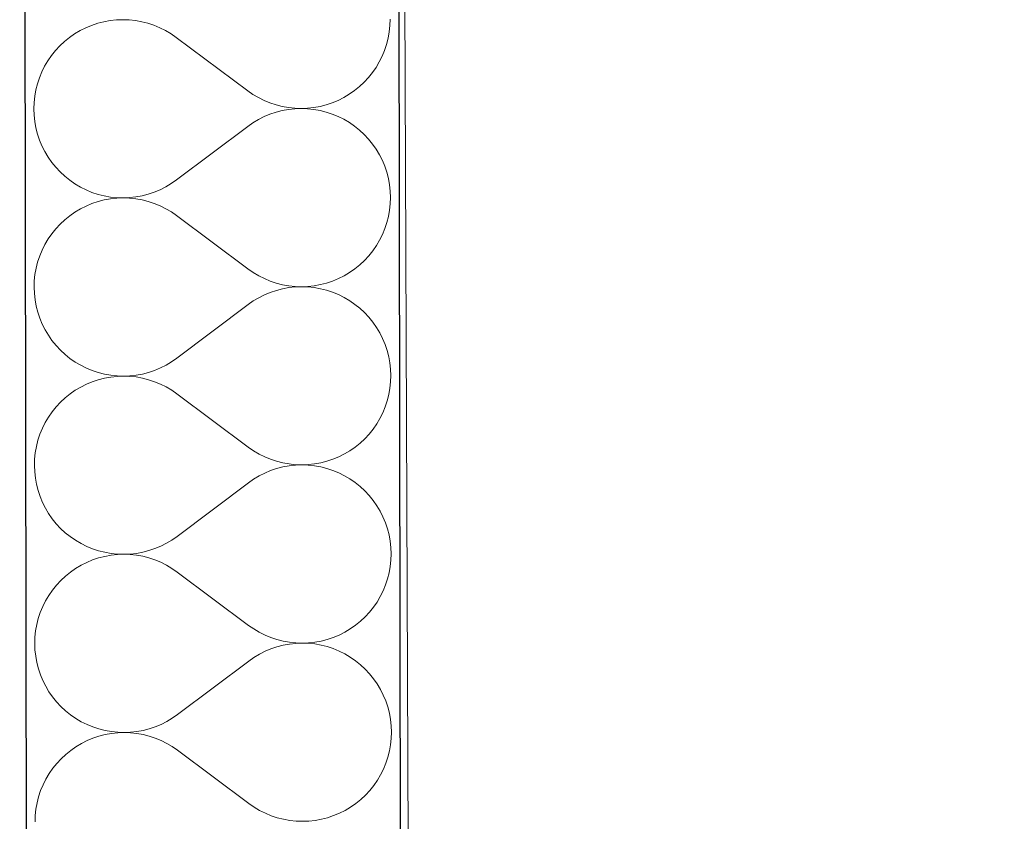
# Model space of a CAD drawing. Header units: millimetres. Extents: x -24674 to 2959, y -2716 to 20653.
# Tile 145 of 161: x -11148 to -10727, y 17276 to 17618. Entities that reach past the tile are written whole.
import ezdxf

# ---------------------------------------------------------------- set-up
doc = ezdxf.new("R2010")
doc.units = ezdxf.units.MM
doc.header["$MEASUREMENT"] = 0
doc.linetypes.add('Wipeout_Contour', pattern=[1000, 0, -1000])
for name, color, linetype in [('9._POHLED ZÁPADNÍ_1_Konstrukce - nosné', 7, 'Continuous'), ('9._POHLED ZÁPADNÍ_1_Nové_Konstrukce - nosné', 7, 'Continuous'), ('9._POHLED ZÁPADNÍ_1_Nové_Výplně - Povrchové', 7, 'Continuous'), ('9._POHLED ZÁPADNÍ_1_Nové_Výplně – Řezové', 7, 'Continuous'), ('9._POHLED ZÁPADNÍ_1_Výplně - Povrchové', 7, 'Continuous'), ('9._POHLED ZÁPADNÍ_1_VÝTAH VAR 1', 7, 'Continuous')]:
    doc.layers.add(name, color=color, linetype=linetype)

# ---------------------------------------------------------------- blocks, each defined once
blk = doc.blocks.new('*X21', base_point=(-27719.5, -6043.99))
at = {"layer": '9._POHLED ZÁPADNÍ_1_Nové_Výplně – Řezové', "color": 21, "linetype": 'Continuous', "lineweight": 20, "true_color": 0xffaaaa}
for p, q in [((-11117.34, 17616.02), (-11119.85, 17614.98)), ((-11114.76, 17616.88), (-11117.34, 17616.02)), ((-11112.12, 17617.56), (-11114.76, 17616.88)), ((-11109.45, 17618.04), (-11112.12, 17617.56)), ((-11106.74, 17618.34), (-11109.45, 17618.04)), ((-11104.02, 17618.44), (-11106.74, 17618.34)), ((-11101.31, 17618.34), (-11104.02, 17618.44)), ((-11098.6, 17618.06), (-11101.31, 17618.34)), ((-11095.92, 17617.58), (-11098.6, 17618.06)), ((-11093.29, 17616.91), (-11095.92, 17617.58)), ((-11090.7, 17616.05), (-11093.29, 17616.91)), ((-11088.19, 17615.01), (-11090.7, 17616.05)), ((-10989.86, 17615.92), (-10989.76, 17618.64)), ((-11124.62, 17612.36), (-11126.85, 17610.81)), ((-11122.28, 17613.75), (-11124.62, 17612.36)), ((-11119.85, 17614.98), (-11122.28, 17613.75)), ((-11085.75, 17613.8), (-11088.19, 17615.01)), ((-11083.41, 17612.41), (-11085.75, 17613.8)), ((-11081.18, 17610.86), (-11083.41, 17612.41)), ((-10990.62, 17610.54), (-10990.14, 17613.22)), ((-10990.14, 17613.22), (-10989.86, 17615.92)), ((-11128.97, 17609.1), (-11130.96, 17607.24)), ((-11126.85, 17610.81), (-11128.97, 17609.1)), ((-11050.66, 17588.06), (-11081.18, 17610.86)), ((-10992.14, 17605.32), (-10991.29, 17607.9)), ((-10991.29, 17607.9), (-10990.62, 17610.54)), ((-11132.81, 17605.25), (-11134.51, 17603.13)), ((-11130.96, 17607.24), (-11132.81, 17605.25)), ((-10993.18, 17602.8), (-10992.14, 17605.32)), ((-11136.06, 17600.89), (-11137.44, 17598.55)), ((-11134.51, 17603.13), (-11136.06, 17600.89)), ((-10995.78, 17598.03), (-10994.39, 17600.37)), ((-10994.39, 17600.37), (-10993.18, 17602.8)), ((-11138.66, 17596.11), (-11139.7, 17593.6)), ((-11137.44, 17598.55), (-11138.66, 17596.11)), ((-10999.03, 17593.67), (-10997.33, 17595.79)), ((-10997.33, 17595.79), (-10995.78, 17598.03)), ((-11140.55, 17591.02), (-11141.22, 17588.38)), ((-11139.7, 17593.6), (-11140.55, 17591.02)), ((-11002.87, 17589.82), (-11000.88, 17591.68)), ((-11000.88, 17591.68), (-10999.03, 17593.67)), ((-11141.22, 17588.38), (-11141.7, 17585.7)), ((-11050.66, 17588.06), (-11048.43, 17586.51)), ((-11048.43, 17586.51), (-11046.08, 17585.12)), ((-11009.56, 17585.16), (-11007.22, 17586.55)), ((-11007.22, 17586.55), (-11004.99, 17588.11)), ((-11004.99, 17588.11), (-11002.87, 17589.82)), ((-11141.98, 17582.99), (-11142.08, 17580.28)), ((-11141.7, 17585.7), (-11141.98, 17582.99)), ((-11046.08, 17585.12), (-11043.65, 17583.91)), ((-11043.65, 17583.91), (-11041.14, 17582.87)), ((-11041.14, 17582.87), (-11038.55, 17582.01)), ((-11017.08, 17582.03), (-11014.5, 17582.9)), ((-11014.5, 17582.9), (-11011.99, 17583.94)), ((-11011.99, 17583.94), (-11009.56, 17585.16)), ((-11142.08, 17580.28), (-11141.97, 17577.56)), ((-11038.55, 17578.91), (-11041.13, 17578.04)), ((-11038.55, 17582.01), (-11035.92, 17581.34)), ((-11035.91, 17579.59), (-11038.55, 17578.91)), ((-11035.92, 17581.34), (-11033.24, 17580.86)), ((-11033.24, 17580.08), (-11035.91, 17579.59)), ((-11033.24, 17580.86), (-11030.53, 17580.57)), ((-11030.53, 17580.37), (-11033.24, 17580.08)), ((-11030.53, 17580.57), (-11027.81, 17580.48)), ((-11027.81, 17580.48), (-11030.53, 17580.37)), ((-11027.81, 17580.48), (-11025.1, 17580.58)), ((-11025.1, 17580.39), (-11027.81, 17580.48)), ((-11025.1, 17580.58), (-11022.39, 17580.87)), ((-11022.39, 17580.1), (-11025.1, 17580.39)), ((-11022.39, 17580.87), (-11019.71, 17581.36)), ((-11019.71, 17579.63), (-11022.39, 17580.1)), ((-11019.71, 17581.36), (-11017.08, 17582.03)), ((-11017.07, 17578.96), (-11019.71, 17579.63)), ((-11014.49, 17578.11), (-11017.07, 17578.96)), ((-11011.98, 17577.07), (-11014.49, 17578.11)), ((-11141.97, 17577.56), (-11141.68, 17574.85)), ((-11141.68, 17574.85), (-11141.19, 17572.18)), ((-11048.4, 17574.38), (-11050.63, 17572.82)), ((-11046.07, 17575.77), (-11048.4, 17574.38)), ((-11043.64, 17576.99), (-11046.07, 17575.77)), ((-11041.13, 17578.04), (-11043.64, 17576.99)), ((-11009.54, 17575.86), (-11011.98, 17577.07)), ((-11007.2, 17574.48), (-11009.54, 17575.86)), ((-11004.96, 17572.93), (-11007.2, 17574.48)), ((-11141.19, 17572.18), (-11140.51, 17569.54)), ((-11050.63, 17572.82), (-11081.07, 17549.91)), ((-11002.84, 17571.23), (-11004.96, 17572.93)), ((-11000.84, 17569.38), (-11002.84, 17571.23)), ((-11140.51, 17569.54), (-11139.65, 17566.96)), ((-11139.65, 17566.96), (-11138.6, 17564.45)), ((-10998.98, 17567.39), (-11000.84, 17569.38)), ((-10997.27, 17565.27), (-10998.98, 17567.39)), ((-11138.6, 17564.45), (-11137.38, 17562.02)), ((-11137.38, 17562.02), (-11135.99, 17559.68)), ((-10995.72, 17563.04), (-10997.27, 17565.27)), ((-10994.32, 17560.71), (-10995.72, 17563.04)), ((-11135.99, 17559.68), (-11134.43, 17557.45)), ((-11134.43, 17557.45), (-11132.72, 17555.34)), ((-10993.1, 17558.28), (-10994.32, 17560.71)), ((-10992.06, 17555.76), (-10993.1, 17558.28)), ((-11132.72, 17555.34), (-11130.86, 17553.35)), ((-11130.86, 17553.35), (-11128.87, 17551.5)), ((-10991.19, 17553.18), (-10992.06, 17555.76)), ((-10990.51, 17550.55), (-10991.19, 17553.18)), ((-11128.87, 17551.5), (-11126.74, 17549.8)), ((-11126.74, 17549.8), (-11124.51, 17548.25)), ((-11083.3, 17548.35), (-11081.07, 17549.91)), ((-10990.03, 17547.87), (-10990.51, 17550.55)), ((-11124.51, 17548.25), (-11122.16, 17546.87)), ((-11122.16, 17546.87), (-11119.73, 17545.66)), ((-11119.73, 17545.66), (-11117.21, 17544.62)), ((-11117.21, 17544.62), (-11114.63, 17543.77)), ((-11093.16, 17543.82), (-11090.58, 17544.68)), ((-11090.58, 17544.68), (-11088.07, 17545.73)), ((-11088.07, 17545.73), (-11085.64, 17546.96)), ((-11085.64, 17546.96), (-11083.3, 17548.35)), ((-10989.73, 17545.17), (-10990.03, 17547.87)), ((-10989.63, 17542.45), (-10989.73, 17545.17)), ((-11114.62, 17540.69), (-11117.2, 17539.83)), ((-11114.63, 17543.77), (-11111.99, 17543.1)), ((-11111.99, 17541.37), (-11114.62, 17540.69)), ((-11111.99, 17543.1), (-11109.31, 17542.62)), ((-11109.31, 17541.85), (-11111.99, 17541.37)), ((-11109.31, 17542.62), (-11106.61, 17542.34)), ((-11106.61, 17542.15), (-11109.31, 17541.85)), ((-11106.61, 17542.34), (-11103.89, 17542.25)), ((-11103.89, 17542.25), (-11106.61, 17542.15)), ((-11103.89, 17542.25), (-11101.17, 17542.35)), ((-11101.17, 17542.15), (-11103.89, 17542.25)), ((-11101.17, 17542.35), (-11098.47, 17542.65)), ((-11098.46, 17541.87), (-11101.17, 17542.15)), ((-11098.47, 17542.65), (-11095.79, 17543.14)), ((-11095.79, 17541.39), (-11098.46, 17541.87)), ((-11095.79, 17543.14), (-11093.16, 17543.82)), ((-11093.15, 17540.72), (-11095.79, 17541.39)), ((-11090.57, 17539.86), (-11093.15, 17540.72)), ((-10989.72, 17539.73), (-10989.63, 17542.45)), ((-11124.49, 17536.17), (-11126.72, 17534.62)), ((-11122.15, 17537.56), (-11124.49, 17536.17)), ((-11119.72, 17538.78), (-11122.15, 17537.56)), ((-11117.2, 17539.83), (-11119.72, 17538.78)), ((-11088.05, 17538.82), (-11090.57, 17539.86)), ((-11085.62, 17537.61), (-11088.05, 17538.82)), ((-11083.28, 17536.22), (-11085.62, 17537.61)), ((-11081.04, 17534.67), (-11083.28, 17536.22)), ((-10990.48, 17534.35), (-10990.01, 17537.03)), ((-10990.01, 17537.03), (-10989.72, 17539.73)), ((-11128.83, 17532.91), (-11130.82, 17531.05)), ((-11126.72, 17534.62), (-11128.83, 17532.91)), ((-11050.53, 17511.87), (-11081.04, 17534.67)), ((-10991.15, 17531.71), (-10990.48, 17534.35)), ((-11132.67, 17529.06), (-11134.38, 17526.94)), ((-11130.82, 17531.05), (-11132.67, 17529.06)), ((-10993.05, 17526.61), (-10992.01, 17529.13)), ((-10992.01, 17529.13), (-10991.15, 17531.71)), ((-11135.93, 17524.7), (-11137.31, 17522.36)), ((-11134.38, 17526.94), (-11135.93, 17524.7)), ((-10995.64, 17521.84), (-10994.26, 17524.18)), ((-10994.26, 17524.18), (-10993.05, 17526.61)), ((-11138.52, 17519.92), (-11139.56, 17517.41)), ((-11137.31, 17522.36), (-11138.52, 17519.92)), ((-10998.9, 17517.48), (-10997.19, 17519.6)), ((-10997.19, 17519.6), (-10995.64, 17521.84)), ((-11139.56, 17517.41), (-11140.42, 17514.82)), ((-11002.73, 17513.63), (-11000.75, 17515.48)), ((-11000.75, 17515.48), (-10998.9, 17517.48)), ((-11141.08, 17512.19), (-11141.56, 17509.51)), ((-11140.42, 17514.82), (-11141.08, 17512.19)), ((-11050.53, 17511.87), (-11048.29, 17510.32)), ((-11007.08, 17510.36), (-11004.85, 17511.92)), ((-11004.85, 17511.92), (-11002.73, 17513.63)), ((-11141.85, 17506.8), (-11141.94, 17504.09)), ((-11141.56, 17509.51), (-11141.85, 17506.8)), ((-11048.29, 17510.32), (-11045.95, 17508.93)), ((-11045.95, 17508.93), (-11043.52, 17507.72)), ((-11043.52, 17507.72), (-11041, 17506.68)), ((-11041, 17506.68), (-11038.42, 17505.82)), ((-11016.94, 17505.84), (-11014.36, 17506.71)), ((-11014.36, 17506.71), (-11011.85, 17507.75)), ((-11011.85, 17507.75), (-11009.42, 17508.97)), ((-11009.42, 17508.97), (-11007.08, 17510.36)), ((-11141.94, 17504.09), (-11141.84, 17501.37)), ((-11038.41, 17502.72), (-11040.99, 17501.85)), ((-11038.42, 17505.82), (-11035.78, 17505.15)), ((-11035.78, 17503.4), (-11038.41, 17502.72)), ((-11035.78, 17505.15), (-11033.1, 17504.67)), ((-11033.1, 17503.89), (-11035.78, 17503.4)), ((-11033.1, 17504.67), (-11030.4, 17504.38)), ((-11030.4, 17504.18), (-11033.1, 17503.89)), ((-11030.4, 17504.38), (-11027.68, 17504.29)), ((-11027.68, 17504.29), (-11030.4, 17504.18)), ((-11027.68, 17504.29), (-11024.96, 17504.39)), ((-11024.96, 17504.2), (-11027.68, 17504.29)), ((-11024.96, 17504.39), (-11022.26, 17504.68)), ((-11022.26, 17503.91), (-11024.96, 17504.2)), ((-11022.26, 17504.68), (-11019.58, 17505.17)), ((-11019.58, 17503.44), (-11022.26, 17503.91)), ((-11019.58, 17505.17), (-11016.94, 17505.84)), ((-11016.94, 17502.77), (-11019.58, 17503.44)), ((-11014.36, 17501.92), (-11016.94, 17502.77)), ((-11141.84, 17501.37), (-11141.54, 17498.66)), ((-11141.54, 17498.66), (-11141.06, 17495.99)), ((-11048.27, 17498.19), (-11050.5, 17496.63)), ((-11045.93, 17499.58), (-11048.27, 17498.19)), ((-11043.5, 17500.8), (-11045.93, 17499.58)), ((-11040.99, 17501.85), (-11043.5, 17500.8)), ((-11011.84, 17500.88), (-11014.36, 17501.92)), ((-11009.4, 17499.67), (-11011.84, 17500.88)), ((-11007.06, 17498.29), (-11009.4, 17499.67)), ((-11004.82, 17496.74), (-11007.06, 17498.29)), ((-11141.06, 17495.99), (-11140.38, 17493.35)), ((-11050.5, 17496.63), (-11080.93, 17473.72)), ((-11002.7, 17495.04), (-11004.82, 17496.74)), ((-11000.71, 17493.19), (-11002.7, 17495.04)), ((-11140.38, 17493.35), (-11139.51, 17490.77)), ((-11139.51, 17490.77), (-11138.47, 17488.26)), ((-10998.85, 17491.2), (-11000.71, 17493.19)), ((-10997.14, 17489.08), (-10998.85, 17491.2)), ((-11138.47, 17488.26), (-11137.25, 17485.83)), ((-11137.25, 17485.83), (-11135.85, 17483.49)), ((-10995.58, 17486.85), (-10997.14, 17489.08)), ((-10994.19, 17484.52), (-10995.58, 17486.85)), ((-11135.85, 17483.49), (-11134.3, 17481.26)), ((-11134.3, 17481.26), (-11132.58, 17479.15)), ((-10992.97, 17482.09), (-10994.19, 17484.52)), ((-10991.92, 17479.57), (-10992.97, 17482.09)), ((-11132.58, 17479.15), (-11130.73, 17477.16)), ((-11130.73, 17477.16), (-11128.73, 17475.31)), ((-10991.06, 17476.99), (-10991.92, 17479.57)), ((-11128.73, 17475.31), (-11126.61, 17473.61)), ((-11126.61, 17473.61), (-11124.37, 17472.06)), ((-11083.17, 17472.16), (-11080.93, 17473.72)), ((-10990.38, 17474.36), (-10991.06, 17476.99)), ((-10989.89, 17471.68), (-10990.38, 17474.36)), ((-11124.37, 17472.06), (-11122.03, 17470.68)), ((-11122.03, 17470.68), (-11119.59, 17469.46)), ((-11119.59, 17469.46), (-11117.08, 17468.43)), ((-11090.44, 17468.49), (-11087.93, 17469.54)), ((-11087.93, 17469.54), (-11085.5, 17470.77)), ((-11085.5, 17470.77), (-11083.17, 17472.16)), ((-10989.59, 17468.98), (-10989.89, 17471.68)), ((-10989.49, 17466.26), (-10989.59, 17468.98)), ((-11117.08, 17468.43), (-11114.49, 17467.58)), ((-11114.49, 17464.5), (-11117.07, 17463.64)), ((-11114.49, 17467.58), (-11111.86, 17466.91)), ((-11111.85, 17465.18), (-11114.49, 17464.5)), ((-11111.86, 17466.91), (-11109.18, 17466.43)), ((-11109.18, 17465.66), (-11111.85, 17465.18)), ((-11109.18, 17466.43), (-11106.47, 17466.15)), ((-11106.47, 17465.96), (-11109.18, 17465.66)), ((-11106.47, 17466.15), (-11103.75, 17466.06)), ((-11103.75, 17466.06), (-11106.47, 17465.96)), ((-11103.75, 17466.06), (-11101.04, 17466.16)), ((-11101.03, 17465.96), (-11103.75, 17466.06)), ((-11101.04, 17466.16), (-11098.33, 17466.46)), ((-11098.33, 17465.68), (-11101.03, 17465.96)), ((-11098.33, 17466.46), (-11095.65, 17466.95)), ((-11095.65, 17465.2), (-11098.33, 17465.68)), ((-11095.65, 17466.95), (-11093.02, 17467.63)), ((-11093.02, 17464.53), (-11095.65, 17465.2)), ((-11093.02, 17467.63), (-11090.44, 17468.49)), ((-11090.43, 17463.67), (-11093.02, 17464.53)), ((-10989.59, 17463.54), (-10989.49, 17466.26)), ((-11122.01, 17461.37), (-11124.35, 17459.98)), ((-11119.58, 17462.59), (-11122.01, 17461.37)), ((-11117.07, 17463.64), (-11119.58, 17462.59)), ((-11087.92, 17462.63), (-11090.43, 17463.67)), ((-11085.48, 17461.41), (-11087.92, 17462.63)), ((-11083.14, 17460.03), (-11085.48, 17461.41)), ((-10990.35, 17458.16), (-10989.87, 17460.84)), ((-10989.87, 17460.84), (-10989.59, 17463.54)), ((-11128.7, 17456.72), (-11130.69, 17454.86)), ((-11126.58, 17458.43), (-11128.7, 17456.72)), ((-11124.35, 17459.98), (-11126.58, 17458.43)), ((-11080.91, 17458.48), (-11083.14, 17460.03)), ((-11050.39, 17435.68), (-11080.91, 17458.48)), ((-10991.02, 17455.52), (-10990.35, 17458.16)), ((-11132.54, 17452.87), (-11134.24, 17450.75)), ((-11130.69, 17454.86), (-11132.54, 17452.87)), ((-10992.91, 17450.42), (-10991.87, 17452.94)), ((-10991.87, 17452.94), (-10991.02, 17455.52)), ((-11135.79, 17448.51), (-11137.17, 17446.17)), ((-11134.24, 17450.75), (-11135.79, 17448.51)), ((-10995.51, 17445.65), (-10994.12, 17447.99)), ((-10994.12, 17447.99), (-10992.91, 17450.42)), ((-11138.39, 17443.73), (-11139.43, 17441.22)), ((-11137.17, 17446.17), (-11138.39, 17443.73)), ((-10998.76, 17441.29), (-10997.06, 17443.41)), ((-10997.06, 17443.41), (-10995.51, 17445.65)), ((-11139.43, 17441.22), (-11140.28, 17438.63)), ((-11002.6, 17437.44), (-11000.61, 17439.29)), ((-11000.61, 17439.29), (-10998.76, 17441.29)), ((-11140.95, 17436), (-11141.43, 17433.32)), ((-11140.28, 17438.63), (-11140.95, 17436)), ((-11050.39, 17435.68), (-11048.15, 17434.13)), ((-11006.95, 17434.17), (-11004.72, 17435.73)), ((-11004.72, 17435.73), (-11002.6, 17437.44)), ((-11141.43, 17433.32), (-11141.71, 17430.61)), ((-11048.15, 17434.13), (-11045.81, 17432.74)), ((-11045.81, 17432.74), (-11043.38, 17431.52)), ((-11043.38, 17431.52), (-11040.87, 17430.49)), ((-11014.23, 17430.52), (-11011.72, 17431.56)), ((-11011.72, 17431.56), (-11009.29, 17432.78)), ((-11009.29, 17432.78), (-11006.95, 17434.17)), ((-11141.71, 17430.61), (-11141.81, 17427.89)), ((-11141.81, 17427.89), (-11141.7, 17425.18)), ((-11040.87, 17430.49), (-11038.28, 17429.63)), ((-11038.28, 17429.63), (-11035.65, 17428.96)), ((-11035.64, 17427.21), (-11038.28, 17426.53)), ((-11035.65, 17428.96), (-11032.97, 17428.48)), ((-11032.97, 17427.7), (-11035.64, 17427.21)), ((-11032.97, 17428.48), (-11030.26, 17428.19)), ((-11030.26, 17427.99), (-11032.97, 17427.7)), ((-11030.26, 17428.19), (-11027.54, 17428.1)), ((-11027.54, 17428.1), (-11030.26, 17427.99)), ((-11027.54, 17428.1), (-11024.83, 17428.2)), ((-11024.83, 17428.01), (-11027.54, 17428.1)), ((-11024.83, 17428.2), (-11022.12, 17428.49)), ((-11022.12, 17427.72), (-11024.83, 17428.01)), ((-11022.12, 17428.49), (-11019.44, 17428.98)), ((-11019.44, 17427.25), (-11022.12, 17427.72)), ((-11019.44, 17428.98), (-11016.81, 17429.65)), ((-11016.8, 17426.58), (-11019.44, 17427.25)), ((-11016.81, 17429.65), (-11014.23, 17430.52)), ((-11014.22, 17425.73), (-11016.8, 17426.58)), ((-11141.7, 17425.18), (-11141.41, 17422.47)), ((-11141.41, 17422.47), (-11140.92, 17419.8)), ((-11045.8, 17423.39), (-11048.13, 17422)), ((-11043.37, 17424.61), (-11045.8, 17423.39)), ((-11040.86, 17425.66), (-11043.37, 17424.61)), ((-11038.28, 17426.53), (-11040.86, 17425.66)), ((-11011.71, 17424.69), (-11014.22, 17425.73)), ((-11009.27, 17423.48), (-11011.71, 17424.69)), ((-11006.93, 17422.09), (-11009.27, 17423.48)), ((-11140.92, 17419.8), (-11140.24, 17417.16)), ((-11050.36, 17420.44), (-11080.8, 17397.53)), ((-11048.13, 17422), (-11050.36, 17420.44)), ((-11004.69, 17420.55), (-11006.93, 17422.09)), ((-11002.57, 17418.85), (-11004.69, 17420.55)), ((-11000.57, 17417), (-11002.57, 17418.85)), ((-11140.24, 17417.16), (-11139.38, 17414.58)), ((-11139.38, 17414.58), (-11138.33, 17412.07)), ((-10998.71, 17415.01), (-11000.57, 17417)), ((-10997, 17412.89), (-10998.71, 17415.01)), ((-11138.33, 17412.07), (-11137.11, 17409.64)), ((-10995.45, 17410.66), (-10997, 17412.89)), ((-10994.05, 17408.33), (-10995.45, 17410.66)), ((-11137.11, 17409.64), (-11135.72, 17407.3)), ((-11135.72, 17407.3), (-11134.16, 17405.07)), ((-10992.83, 17405.9), (-10994.05, 17408.33)), ((-10991.79, 17403.38), (-10992.83, 17405.9)), ((-11134.16, 17405.07), (-11132.45, 17402.96)), ((-11132.45, 17402.96), (-11130.59, 17400.97)), ((-10990.92, 17400.8), (-10991.79, 17403.38)), ((-11130.59, 17400.97), (-11128.6, 17399.12)), ((-11128.6, 17399.12), (-11126.47, 17397.42)), ((-11126.47, 17397.42), (-11124.24, 17395.87)), ((-11083.03, 17395.97), (-11080.8, 17397.53)), ((-10990.24, 17398.17), (-10990.92, 17400.8)), ((-10989.76, 17395.49), (-10990.24, 17398.17)), ((-11124.24, 17395.87), (-11121.89, 17394.49)), ((-11121.89, 17394.49), (-11119.46, 17393.27)), ((-11119.46, 17393.27), (-11116.94, 17392.24)), ((-11090.31, 17392.3), (-11087.8, 17393.35)), ((-11087.8, 17393.35), (-11085.37, 17394.57)), ((-11085.37, 17394.57), (-11083.03, 17395.97)), ((-10989.46, 17392.79), (-10989.76, 17395.49)), ((-11116.94, 17392.24), (-11114.36, 17391.39)), ((-11114.36, 17391.39), (-11111.72, 17390.72)), ((-11111.72, 17388.99), (-11114.35, 17388.31)), ((-11111.72, 17390.72), (-11109.04, 17390.24)), ((-11109.04, 17389.47), (-11111.72, 17388.99)), ((-11109.04, 17390.24), (-11106.34, 17389.96)), ((-11106.34, 17389.77), (-11109.04, 17389.47)), ((-11106.34, 17389.96), (-11103.62, 17389.87)), ((-11103.62, 17389.87), (-11106.34, 17389.77)), ((-11103.62, 17389.87), (-11100.9, 17389.97)), ((-11100.9, 17389.77), (-11103.62, 17389.87)), ((-11100.9, 17389.97), (-11098.2, 17390.27)), ((-11098.19, 17389.49), (-11100.9, 17389.77)), ((-11098.2, 17390.27), (-11095.52, 17390.76)), ((-11095.52, 17389.01), (-11098.19, 17389.49)), ((-11095.52, 17390.76), (-11092.89, 17391.44)), ((-11092.88, 17388.34), (-11095.52, 17389.01)), ((-11092.89, 17391.44), (-11090.31, 17392.3)), ((-10989.36, 17390.07), (-10989.46, 17392.79)), ((-10989.45, 17387.35), (-10989.36, 17390.07)), ((-11121.88, 17385.18), (-11124.22, 17383.79)), ((-11119.45, 17386.4), (-11121.88, 17385.18)), ((-11116.93, 17387.45), (-11119.45, 17386.4)), ((-11114.35, 17388.31), (-11116.93, 17387.45)), ((-11090.3, 17387.48), (-11092.88, 17388.34)), ((-11087.78, 17386.44), (-11090.3, 17387.48)), ((-11085.35, 17385.22), (-11087.78, 17386.44)), ((-11083.01, 17383.84), (-11085.35, 17385.22)), ((-10990.21, 17381.97), (-10989.74, 17384.65)), ((-10989.74, 17384.65), (-10989.45, 17387.35)), ((-11128.56, 17380.53), (-11130.55, 17378.67)), ((-11126.45, 17382.24), (-11128.56, 17380.53)), ((-11124.22, 17383.79), (-11126.45, 17382.24)), ((-11080.77, 17382.29), (-11083.01, 17383.84)), ((-11050.26, 17359.49), (-11080.77, 17382.29)), ((-10990.88, 17379.33), (-10990.21, 17381.97)), ((-11132.4, 17376.68), (-11134.11, 17374.56)), ((-11130.55, 17378.67), (-11132.4, 17376.68)), ((-10992.77, 17374.23), (-10991.74, 17376.75)), ((-10991.74, 17376.75), (-10990.88, 17379.33)), ((-11135.66, 17372.32), (-11137.04, 17369.98)), ((-11134.11, 17374.56), (-11135.66, 17372.32)), ((-10993.99, 17371.8), (-10992.77, 17374.23)), ((-11137.04, 17369.98), (-11138.25, 17367.54)), ((-10996.92, 17367.22), (-10995.37, 17369.46)), ((-10995.37, 17369.46), (-10993.99, 17371.8)), ((-11139.29, 17365.03), (-11140.15, 17362.44)), ((-11138.25, 17367.54), (-11139.29, 17365.03)), ((-11000.48, 17363.1), (-10998.63, 17365.1)), ((-10998.63, 17365.1), (-10996.92, 17367.22)), ((-11140.81, 17359.81), (-11141.29, 17357.13)), ((-11140.15, 17362.44), (-11140.81, 17359.81)), ((-11050.26, 17359.49), (-11048.02, 17357.94)), ((-11006.81, 17357.98), (-11004.58, 17359.54)), ((-11004.58, 17359.54), (-11002.46, 17361.25)), ((-11002.46, 17361.25), (-11000.48, 17363.1)), ((-11141.29, 17357.13), (-11141.58, 17354.42)), ((-11048.02, 17357.94), (-11045.68, 17356.55)), ((-11045.68, 17356.55), (-11043.24, 17355.33)), ((-11043.24, 17355.33), (-11040.73, 17354.3)), ((-11014.09, 17354.33), (-11011.58, 17355.37)), ((-11011.58, 17355.37), (-11009.15, 17356.59)), ((-11009.15, 17356.59), (-11006.81, 17357.98)), ((-11141.58, 17354.42), (-11141.67, 17351.7)), ((-11141.67, 17351.7), (-11141.57, 17348.99)), ((-11040.73, 17354.3), (-11038.15, 17353.44)), ((-11038.15, 17353.44), (-11035.51, 17352.77)), ((-11035.51, 17351.02), (-11038.14, 17350.34)), ((-11035.51, 17352.77), (-11032.83, 17352.29)), ((-11032.83, 17351.51), (-11035.51, 17351.02)), ((-11032.83, 17352.29), (-11030.13, 17352)), ((-11030.13, 17351.8), (-11032.83, 17351.51)), ((-11030.13, 17352), (-11027.41, 17351.91)), ((-11027.41, 17351.91), (-11030.13, 17351.8)), ((-11027.41, 17351.91), (-11024.69, 17352.01)), ((-11024.69, 17351.82), (-11027.41, 17351.91)), ((-11024.69, 17352.01), (-11021.99, 17352.3)), ((-11021.99, 17351.53), (-11024.69, 17351.82)), ((-11021.99, 17352.3), (-11019.31, 17352.79)), ((-11019.31, 17351.06), (-11021.99, 17351.53)), ((-11019.31, 17352.79), (-11016.67, 17353.46)), ((-11016.67, 17350.39), (-11019.31, 17351.06)), ((-11016.67, 17353.46), (-11014.09, 17354.33)), ((-11141.57, 17348.99), (-11141.27, 17346.28)), ((-11045.66, 17347.2), (-11048, 17345.81)), ((-11043.23, 17348.42), (-11045.66, 17347.2)), ((-11040.72, 17349.47), (-11043.23, 17348.42)), ((-11038.14, 17350.34), (-11040.72, 17349.47)), ((-11014.09, 17349.54), (-11016.67, 17350.39)), ((-11011.57, 17348.5), (-11014.09, 17349.54)), ((-11009.13, 17347.29), (-11011.57, 17348.5)), ((-11006.79, 17345.9), (-11009.13, 17347.29)), ((-11141.27, 17346.28), (-11140.79, 17343.61)), ((-11140.79, 17343.61), (-11140.11, 17340.97)), ((-11050.23, 17344.25), (-11080.66, 17321.34)), ((-11048, 17345.81), (-11050.23, 17344.25)), ((-11004.55, 17344.36), (-11006.79, 17345.9)), ((-11002.43, 17342.66), (-11004.55, 17344.36)), ((-11000.44, 17340.81), (-11002.43, 17342.66)), ((-11140.11, 17340.97), (-11139.24, 17338.39)), ((-11139.24, 17338.39), (-11138.2, 17335.88)), ((-10998.58, 17338.82), (-11000.44, 17340.81)), ((-10996.87, 17336.7), (-10998.58, 17338.82)), ((-11138.2, 17335.88), (-11136.97, 17333.45)), ((-10995.31, 17334.47), (-10996.87, 17336.7)), ((-10993.92, 17332.14), (-10995.31, 17334.47)), ((-11136.97, 17333.45), (-11135.58, 17331.11)), ((-11135.58, 17331.11), (-11134.03, 17328.88)), ((-10992.7, 17329.7), (-10993.92, 17332.14)), ((-11134.03, 17328.88), (-11132.31, 17326.77)), ((-11132.31, 17326.77), (-11130.46, 17324.78)), ((-10991.65, 17327.19), (-10992.7, 17329.7)), ((-10990.79, 17324.61), (-10991.65, 17327.19)), ((-11130.46, 17324.78), (-11128.46, 17322.93)), ((-11128.46, 17322.93), (-11126.34, 17321.23)), ((-10990.11, 17321.98), (-10990.79, 17324.61)), ((-10989.62, 17319.3), (-10990.11, 17321.98)), ((-11126.34, 17321.23), (-11124.1, 17319.68)), ((-11124.1, 17319.68), (-11121.76, 17318.3)), ((-11121.76, 17318.3), (-11119.32, 17317.08)), ((-11090.17, 17316.11), (-11087.66, 17317.16)), ((-11087.66, 17317.16), (-11085.23, 17318.38)), ((-11085.23, 17318.38), (-11082.9, 17319.78)), ((-11082.9, 17319.78), (-11080.66, 17321.34)), ((-10989.32, 17316.6), (-10989.62, 17319.3)), ((-11119.32, 17317.08), (-11116.81, 17316.05)), ((-11116.81, 17316.05), (-11114.22, 17315.2)), ((-11114.22, 17315.2), (-11111.59, 17314.53)), ((-11111.59, 17314.53), (-11108.91, 17314.05)), ((-11108.91, 17313.28), (-11111.58, 17312.8)), ((-11108.91, 17314.05), (-11106.2, 17313.77)), ((-11106.2, 17313.58), (-11108.91, 17313.28)), ((-11106.2, 17313.77), (-11103.48, 17313.68)), ((-11103.48, 17313.68), (-11106.2, 17313.58)), ((-11103.48, 17313.68), (-11100.77, 17313.78)), ((-11100.76, 17313.58), (-11103.48, 17313.68)), ((-11100.77, 17313.78), (-11098.06, 17314.08)), ((-11098.06, 17313.3), (-11100.76, 17313.58)), ((-11098.06, 17314.08), (-11095.38, 17314.57)), ((-11095.38, 17312.81), (-11098.06, 17313.3)), ((-11095.38, 17314.57), (-11092.75, 17315.25)), ((-11092.75, 17315.25), (-11090.17, 17316.11)), ((-10989.22, 17313.88), (-10989.32, 17316.6)), ((-10989.31, 17311.16), (-10989.22, 17313.88)), ((-11121.74, 17308.99), (-11124.08, 17307.6)), ((-11119.31, 17310.21), (-11121.74, 17308.99)), ((-11116.8, 17311.26), (-11119.31, 17310.21)), ((-11114.22, 17312.12), (-11116.8, 17311.26)), ((-11111.58, 17312.8), (-11114.22, 17312.12)), ((-11092.75, 17312.14), (-11095.38, 17312.81)), ((-11090.16, 17311.29), (-11092.75, 17312.14)), ((-11087.65, 17310.25), (-11090.16, 17311.29)), ((-11085.21, 17309.03), (-11087.65, 17310.25)), ((-11082.87, 17307.65), (-11085.21, 17309.03)), ((-10989.6, 17308.46), (-10989.31, 17311.16)), ((-11126.31, 17306.05), (-11128.43, 17304.34)), ((-11124.08, 17307.6), (-11126.31, 17306.05)), ((-11080.64, 17306.1), (-11082.87, 17307.65)), ((-11050.12, 17283.3), (-11080.64, 17306.1)), ((-10990.75, 17303.14), (-10990.08, 17305.78)), ((-10990.08, 17305.78), (-10989.6, 17308.46)), ((-11132.27, 17300.49), (-11133.97, 17298.37)), ((-11130.42, 17302.48), (-11132.27, 17300.49)), ((-11128.43, 17304.34), (-11130.42, 17302.48)), ((-10992.64, 17298.04), (-10991.6, 17300.56)), ((-10991.6, 17300.56), (-10990.75, 17303.14)), ((-11135.52, 17296.13), (-11136.9, 17293.79)), ((-11133.97, 17298.37), (-11135.52, 17296.13)), ((-10993.85, 17295.61), (-10992.64, 17298.04)), ((-11136.9, 17293.79), (-11138.12, 17291.35)), ((-10996.79, 17291.03), (-10995.24, 17293.27)), ((-10995.24, 17293.27), (-10993.85, 17295.61)), ((-11139.16, 17288.84), (-11140.01, 17286.25)), ((-11138.12, 17291.35), (-11139.16, 17288.84)), ((-11000.34, 17286.91), (-10998.49, 17288.91)), ((-10998.49, 17288.91), (-10996.79, 17291.03)), ((-11140.68, 17283.62), (-11141.16, 17280.94)), ((-11140.01, 17286.25), (-11140.68, 17283.62)), ((-11004.45, 17283.35), (-11002.33, 17285.06)), ((-11002.33, 17285.06), (-11000.34, 17286.91)), ((-11141.16, 17280.94), (-11141.44, 17278.23)), ((-11050.12, 17283.3), (-11047.88, 17281.75)), ((-11047.88, 17281.75), (-11045.54, 17280.36)), ((-11045.54, 17280.36), (-11043.11, 17279.14)), ((-11011.45, 17279.18), (-11009.02, 17280.4)), ((-11009.02, 17280.4), (-11006.68, 17281.79)), ((-11006.68, 17281.79), (-11004.45, 17283.35)), ((-11141.44, 17278.23), (-11141.54, 17275.51)), ((-11043.11, 17279.14), (-11040.6, 17278.11)), ((-11040.6, 17278.11), (-11038.01, 17277.25)), ((-11038.01, 17277.25), (-11035.38, 17276.58)), ((-11035.38, 17276.58), (-11032.7, 17276.1)), ((-11032.7, 17276.1), (-11029.99, 17275.81)), ((-11029.99, 17275.81), (-11027.27, 17275.72)), ((-11027.27, 17275.72), (-11024.56, 17275.82)), ((-11024.56, 17275.82), (-11021.85, 17276.11)), ((-11021.85, 17276.11), (-11019.17, 17276.6)), ((-11019.17, 17276.6), (-11016.54, 17277.27)), ((-11016.54, 17277.27), (-11013.96, 17278.14)), ((-11013.96, 17278.14), (-11011.45, 17279.18))]:
    blk.add_line(p, q, dxfattribs=at)

msp = doc.modelspace()

# ---------------------------------------------------------------- wipeouts: each hides what was drawn before it
at = {"color": 254, "linetype": 'Wipeout_Contour', "lineweight": 0, "ltscale": 72283.801497}
msp.add_wipeout([(-11148.1, 18830.25), (-11130.82, 9083.32), (-10970.82, 9083.6), (-10988.08, 18817.53)], dxfattribs=at).dxf.layer = '9._POHLED ZÁPADNÍ_1_Nové_Výplně - Povrchové'

# ---------------------------------------------------------------- next in the draw order: linework, layer by layer
at = {"layer": '9._POHLED ZÁPADNÍ_1_Nové_Konstrukce - nosné', "color": 1, "linetype": 'Continuous', "lineweight": 25, "flags": 128}
for points in [[(-11148.1, 18830.25), (-11130.82, 9083.32)], [(-10970.82, 9083.6), (-10988.08, 18817.53)]]:
    msp.add_lwpolyline(points, dxfattribs=at)

# ---------------------------------------------------------------- next in the draw order: wipeouts: each hides what was drawn before it
at = {"color": 254, "linetype": 'Wipeout_Contour', "lineweight": 0, "ltscale": 70593.958106}
msp.add_wipeout([(-10986.72, 18366), (-10946.64, 9038.96), (-10496.64, 9040.89), (-10536.56, 18330.21)], dxfattribs=at).dxf.layer = '9._POHLED ZÁPADNÍ_1_Výplně - Povrchové'

# ---------------------------------------------------------------- next in the draw order: linework, layer by layer
at = {"layer": '9._POHLED ZÁPADNÍ_1_Konstrukce - nosné', "color": 251, "linetype": 'Continuous', "lineweight": 20, "true_color": 0x6a6a6a, "flags": 128}
msp.add_lwpolyline([(-10988.66, 18817.58), (-10946.75, 9064.83)], dxfattribs=at)

# ---------------------------------------------------------------- next in the draw order: wipeouts: each hides what was drawn before it
at = {"color": 254, "linetype": 'Wipeout_Contour', "lineweight": 0, "ltscale": 72283.801497}
msp.add_wipeout([(-11148.1, 18830.25), (-11130.82, 9083.32), (-10970.82, 9083.6), (-10988.08, 18817.53)], dxfattribs=at).dxf.layer = '9._POHLED ZÁPADNÍ_1_Nové_Výplně – Řezové'

# ---------------------------------------------------------------- next in the draw order: linework, layer by layer
at = {"layer": '9._POHLED ZÁPADNÍ_1_Nové_Konstrukce - nosné', "color": 1, "linetype": 'Continuous', "lineweight": 25, "flags": 128}
for points in [[(-11148.1, 18830.25), (-11130.82, 9083.32)], [(-10970.82, 9083.6), (-10988.08, 18817.53)]]:
    msp.add_lwpolyline(points, dxfattribs=at)

# ---------------------------------------------------------------- next in the draw order: block references
at = {"layer": '9._POHLED ZÁPADNÍ_1_VÝTAH VAR 1', "color": 9, "linetype": 'Continuous', "lineweight": 13}
msp.add_blockref('*X21', (-27719.5, -6043.99), dxfattribs=at)

doc.saveas('drawing.dxf')
